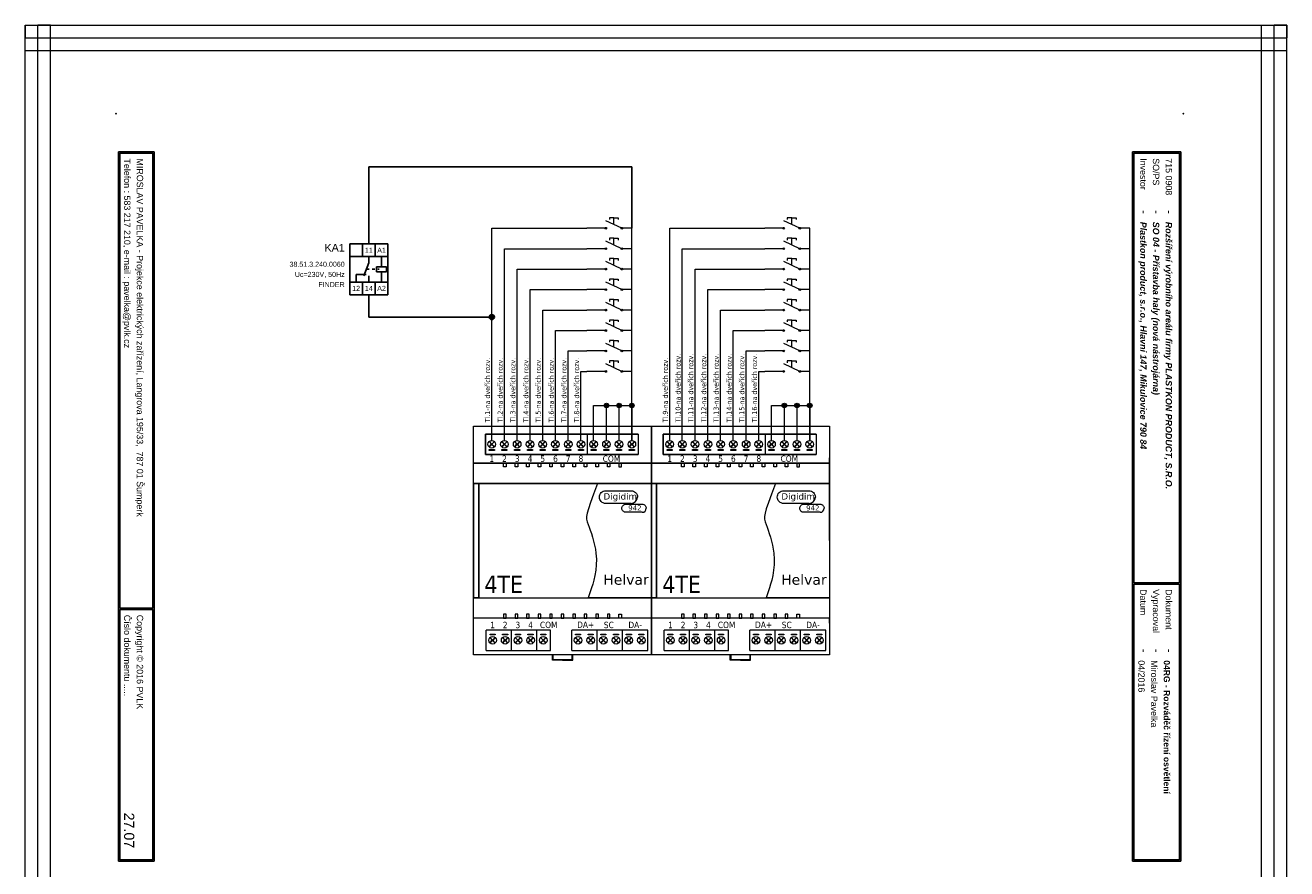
# Model space of a CAD drawing. Extents: x -74 to 5858, y 2827 to 3927.
# Tile 25 of 35: x 3143 to 3639, y 3038 to 3370. Entities that reach past the tile are written whole.
import ezdxf
from ezdxf.enums import TextEntityAlignment as Align

# ---------------------------------------------------------------- set-up
doc = ezdxf.new("R2010")
doc.units = 0
doc.header["$MEASUREMENT"] = 0
doc.linetypes.add('DASHED', pattern=[0.564444, 0.282222, -0.282222])
doc.layers.get('0').update_dxf_attribs({"linetype": 'CONTINUOUS'})
for name, color, linetype in [('1-KRESBA', 7, 'CONTINUOUS'), ('__Bílá', 7, 'CONTINUOUS'), ('__Vínová 220', 220, 'CONTINUOUS'), ('__Černá 250', 7, 'CONTINUOUS')]:
    doc.layers.add(name, color=color, linetype=linetype)
doc.styles.add('Arial', font='arial.ttf')
doc.styles.add('HELVAR', font='tahoma.ttf')
doc.styles.get("Standard").update_dxf_attribs({"font": 'txt.shx'})

# ---------------------------------------------------------------- blocks, each defined once
blk = doc.blocks.new('(942) Imagine Input Unit')
at = {"lineweight": 9}
h = blk.add_hatch(color=256, dxfattribs=at)
h.dxf.hatch_style = 1
edge = h.paths.add_edge_path()
edge.add_arc((52.01, 167.87), 0.33, 0, 360)
h = blk.add_hatch(color=256, dxfattribs=at)
h.dxf.hatch_style = 1
edge = h.paths.add_edge_path()
edge.add_arc((58.35, 167.87), 0.33, 0, 360)
h = blk.add_hatch(color=256, dxfattribs=at)
h.dxf.hatch_style = 1
edge = h.paths.add_edge_path()
edge.add_arc((52.01, 159.82), 0.33, 0, 360)
h = blk.add_hatch(color=256, dxfattribs=at)
h.dxf.hatch_style = 1
edge = h.paths.add_edge_path()
edge.add_arc((58.35, 159.82), 0.33, 0, 360)
h = blk.add_hatch(color=256, dxfattribs=at)
h.dxf.hatch_style = 1
edge = h.paths.add_edge_path()
edge.add_arc((52.01, 151.78), 0.33, 0, 360)
h = blk.add_hatch(color=256, dxfattribs=at)
h.dxf.hatch_style = 1
edge = h.paths.add_edge_path()
edge.add_arc((58.35, 151.78), 0.33, 0, 360)
h = blk.add_hatch(color=256, dxfattribs=at)
h.dxf.hatch_style = 1
edge = h.paths.add_edge_path()
edge.add_arc((52.01, 143.73), 0.33, 0, 360)
h = blk.add_hatch(color=256, dxfattribs=at)
h.dxf.hatch_style = 1
edge = h.paths.add_edge_path()
edge.add_arc((58.35, 143.73), 0.33, 0, 360)
h = blk.add_hatch(color=256, dxfattribs=at)
h.dxf.hatch_style = 1
edge = h.paths.add_edge_path()
edge.add_arc((52.01, 135.68), 0.33, 0, 360)
h = blk.add_hatch(color=256, dxfattribs=at)
h.dxf.hatch_style = 1
edge = h.paths.add_edge_path()
edge.add_arc((58.35, 135.68), 0.33, 0, 360)
h = blk.add_hatch(color=256, dxfattribs=at)
h.dxf.hatch_style = 1
edge = h.paths.add_edge_path()
edge.add_arc((52.01, 127.64), 0.33, 0, 360)
h = blk.add_hatch(color=256, dxfattribs=at)
h.dxf.hatch_style = 1
edge = h.paths.add_edge_path()
edge.add_arc((58.35, 127.64), 0.33, 0, 360)
h = blk.add_hatch(color=256, dxfattribs=at)
h.dxf.hatch_style = 1
edge = h.paths.add_edge_path()
edge.add_arc((52.01, 119.59), 0.33, 0, 360)
h = blk.add_hatch(color=256, dxfattribs=at)
h.dxf.hatch_style = 1
edge = h.paths.add_edge_path()
edge.add_arc((58.35, 119.59), 0.33, 0, 360)
h = blk.add_hatch(color=256, dxfattribs=at)
h.dxf.hatch_style = 1
edge = h.paths.add_edge_path()
edge.add_arc((52.01, 111.54), 0.33, 0, 360)
h = blk.add_hatch(color=256, dxfattribs=at)
h.dxf.hatch_style = 1
edge = h.paths.add_edge_path()
edge.add_arc((58.35, 111.54), 0.33, 0, 360)
h = blk.add_hatch(color=256, dxfattribs=at)
h.dxf.hatch_style = 1
edge = h.paths.add_edge_path()
edge.add_arc((52.29, 98.12), 0.889, 0, 360)
h = blk.add_hatch(color=256, dxfattribs=at)
h.dxf.hatch_style = 1
edge = h.paths.add_edge_path()
edge.add_arc((57.26, 98.12), 0.889, 0, 360)
h = blk.add_hatch(color=256, dxfattribs=at)
h.dxf.hatch_style = 1
edge = h.paths.add_edge_path()
edge.add_arc((62.27, 98.12), 0.889, 0, 360)
for p, q in [((58.35, 167.87), (52.01, 170.84)), ((7.16, 84.41), (7.16, 167.87)), ((7.16, 167.87), (44.58, 167.87)), ((52.01, 167.87), (44.58, 167.87)), ((62.27, 167.87), (58.35, 167.87)), ((52.01, 159.82), (44.58, 159.82)), ((58.35, 159.82), (52.01, 162.79)), ((62.27, 159.82), (58.35, 159.82)), ((58.35, 151.78), (52.01, 154.75)), ((52.01, 151.78), (44.58, 151.78)), ((62.27, 151.78), (58.35, 151.78)), ((58.35, 143.73), (52.01, 146.7)), ((52.01, 143.73), (44.58, 143.73)), ((62.27, 143.73), (58.35, 143.73)), ((52.01, 135.68), (44.58, 135.68)), ((58.35, 135.68), (52.01, 138.65)), ((62.27, 135.68), (58.35, 135.68)), ((58.35, 127.64), (52.01, 130.61)), ((52.01, 127.64), (44.58, 127.64)), ((62.27, 127.64), (58.35, 127.64)), ((52.01, 119.59), (44.58, 119.59)), ((58.35, 119.59), (52.01, 122.56)), ((62.27, 119.59), (58.35, 119.59)), ((58.35, 111.54), (52.01, 114.51)), ((52.01, 111.54), (44.58, 111.54)), ((62.27, 111.54), (58.35, 111.54)), ((44.7, 86.91), (44.7, 78.91))]:
    blk.add_line(p, q, dxfattribs=at)
at = {"color": 0, "lineweight": 9}
for p, q in [((0, 90), (70, 90)), ((0, 0), (0, 90)), ((70, 90), (70, 0)), ((4.63, 86.91), (4.63, 78.91)), ((4.63, 86.91), (4.63, 78.91)), ((4.63, 86.91), (19.67, 86.91)), ((4.63, 78.91), (4.63, 86.91)), ((19.67, 86.91), (34.72, 86.91)), ((34.72, 86.91), (49.76, 86.91)), ((49.76, 86.91), (64.8, 86.91)), ((64.8, 86.91), (64.8, 78.91)), ((64.8, 86.91), (64.8, 78.91)), ((64.8, 86.91), (64.8, 78.91)), ((64.8, 86.91), (64.8, 78.91)), ((64.8, 86.91), (64.8, 78.91)), ((19.67, 78.91), (4.63, 78.91)), ((34.72, 78.91), (19.67, 78.91)), ((49.76, 78.91), (34.72, 78.91)), ((64.8, 78.91), (49.76, 78.91)), ((48.8, 67.5), (70, 67.5)), ((70, 67.5), (70, 22.5)), ((70, 22.5), (45.13, 22.5)), ((4.97, 1.8), (4.97, 9.8)), ((4.97, 1.8), (4.97, 9.8)), ((14.95, 1.8), (14.95, 9.8)), ((14.95, 1.8), (14.95, 9.8)), ((14.95, 1.8), (14.95, 9.8)), ((24.93, 1.8), (24.93, 9.8)), ((30.32, 1.8), (30.32, 9.8)), ((38.64, 1.8), (38.64, 9.8)), ((38.64, 1.8), (38.64, 9.8)), ((48.62, 1.8), (48.62, 9.8)), ((48.62, 1.8), (48.62, 9.8)), ((48.62, 1.8), (48.62, 9.8)), ((48.62, 1.8), (48.62, 9.8)), ((58.6, 1.8), (58.6, 9.8)), ((58.6, 1.8), (58.6, 9.8)), ((58.6, 1.8), (58.6, 9.8)), ((58.6, 1.8), (58.6, 9.8)), ((68.58, 1.8), (68.58, 9.8)), ((68.58, 1.8), (68.58, 9.8)), ((70, 0), (0, 0)), ((31, -2), (31, 0)), ((39, -2), (39, 0)), ((35, -2), (31, -2)), ((35, -2), (39, -2))]:
    blk.add_line(p, q, dxfattribs=at)
at = {"lineweight": 9}
for points in [[(55.18, 169.36), (55.18, 172), (53.44, 172), (53.44, 171.28)], [(55.18, 169.36), (55.18, 172), (56.92, 172), (56.92, 171.28)], [(47.23, 84.41), (47.23, 98.12), (62.27, 98.12), (62.27, 84.41), (62.27, 167.87)], [(55.18, 161.31), (55.18, 163.96), (53.44, 163.96), (53.44, 163.23)], [(55.18, 161.31), (55.18, 163.96), (56.92, 163.96), (56.92, 163.23)], [(12.13, 84.41), (12.13, 159.82), (44.58, 159.82)], [(55.18, 153.26), (55.18, 155.91), (53.44, 155.91), (53.44, 155.18)], [(55.18, 153.26), (55.18, 155.91), (56.92, 155.91), (56.92, 155.18)], [(17.14, 84.41), (17.14, 151.78), (44.58, 151.78)], [(55.18, 145.22), (55.18, 147.86), (53.44, 147.86), (53.44, 147.14)], [(55.18, 145.22), (55.18, 147.86), (56.92, 147.86), (56.92, 147.14)], [(22.21, 84.41), (22.21, 143.73), (44.58, 143.73)], [(55.18, 137.17), (55.18, 139.82), (53.44, 139.82), (53.44, 139.09)], [(55.18, 137.17), (55.18, 139.82), (56.92, 139.82), (56.92, 139.09)], [(27.18, 84.41), (27.18, 135.68), (44.58, 135.68)], [(55.18, 129.12), (55.18, 131.77), (53.44, 131.77), (53.44, 131.04)], [(55.18, 129.12), (55.18, 131.77), (56.92, 131.77), (56.92, 131.04)], [(32.18, 84.41), (32.18, 127.64), (44.58, 127.64)], [(37.25, 84.41), (37.25, 119.59), (44.58, 119.59)], [(55.18, 121.07), (55.18, 123.72), (53.44, 123.72), (53.44, 123)], [(55.18, 121.07), (55.18, 123.72), (56.92, 123.72), (56.92, 123)], [(55.18, 113.03), (55.18, 115.67), (53.44, 115.67), (53.44, 114.95)], [(55.18, 113.03), (55.18, 115.67), (56.92, 115.67), (56.92, 114.95)], [(42.22, 84.41), (42.22, 111.54), (44.58, 111.54)], [(52.29, 84.41), (52.29, 98.12)], [(57.26, 84.41), (57.26, 98.12)]]:
    blk.add_lwpolyline(points, dxfattribs=at)
at = {"color": 0, "lineweight": 9}
for points in [[(0, 90), (70, 90), (70, 75.5), (0, 75.5)], [(8.16, 80.48), (6.17, 80.48), (6.17, 80.84), (8.16, 80.84)], [(13.13, 80.48), (11.14, 80.48), (11.14, 80.84), (13.13, 80.84)], [(18.14, 80.48), (16.15, 80.48), (16.15, 80.84), (18.14, 80.84)], [(23.2, 80.48), (21.21, 80.48), (21.21, 80.84), (23.2, 80.84)], [(28.17, 80.48), (26.18, 80.48), (26.18, 80.84), (28.17, 80.84)], [(33.18, 80.48), (31.19, 80.48), (31.19, 80.84), (33.18, 80.84)], [(38.24, 80.48), (36.25, 80.48), (36.25, 80.84), (38.24, 80.84)], [(43.21, 80.48), (41.22, 80.48), (41.22, 80.84), (43.21, 80.84)], [(48.22, 80.48), (46.23, 80.48), (46.23, 80.84), (48.22, 80.84)], [(53.28, 80.48), (51.3, 80.48), (51.3, 80.84), (53.28, 80.84)], [(58.25, 80.48), (56.27, 80.48), (56.27, 80.84), (58.25, 80.84)], [(63.26, 80.48), (61.27, 80.48), (61.27, 80.84), (63.26, 80.84)], [(0, 75.5), (70, 75.5), (70, 67.5), (0, 67.5)], [(11.79, 75.5), (12.83, 75.5), (12.83, 73.98), (11.79, 73.98)], [(16.33, 75.5), (17.37, 75.5), (17.37, 73.98), (16.33, 73.98)], [(20.87, 75.5), (21.91, 75.5), (21.91, 73.98), (20.87, 73.98)], [(25.4, 75.5), (26.44, 75.5), (26.44, 73.98), (25.4, 73.98)], [(29.94, 75.5), (30.98, 75.5), (30.98, 73.98), (29.94, 73.98)], [(34.48, 75.5), (35.52, 75.5), (35.52, 73.98), (34.48, 73.98)], [(39.02, 75.5), (40.06, 75.5), (40.06, 73.98), (39.02, 73.98)], [(43.56, 75.5), (44.6, 75.5), (44.6, 73.98), (43.56, 73.98)], [(48.1, 75.5), (49.13, 75.5), (49.13, 73.98), (48.1, 73.98)], [(52.63, 75.5), (53.67, 75.5), (53.67, 73.98), (52.63, 73.98)], [(58.21, 75.5), (57.17, 75.5), (57.17, 73.98), (58.21, 73.98)], [(0, 67.5), (2, 67.5), (2, 22.5), (0, 22.5)], [(0, 22.5), (70, 22.5), (70, 14.5), (0, 14.5)], [(11.79, 14.5), (12.83, 14.5), (12.83, 16.02), (11.79, 16.02)], [(16.33, 14.5), (17.37, 14.5), (17.37, 16.02), (16.33, 16.02)], [(20.87, 14.5), (21.91, 14.5), (21.91, 16.02), (20.87, 16.02)], [(25.4, 14.5), (26.44, 14.5), (26.44, 16.02), (25.4, 16.02)], [(29.94, 14.5), (30.98, 14.5), (30.98, 16.02), (29.94, 16.02)], [(34.48, 14.5), (35.52, 14.5), (35.52, 16.02), (34.48, 16.02)], [(39.02, 14.5), (40.06, 14.5), (40.06, 16.02), (39.02, 16.02)], [(43.56, 14.5), (44.6, 14.5), (44.6, 16.02), (43.56, 16.02)], [(48.1, 14.5), (49.13, 14.5), (49.13, 16.02), (48.1, 16.02)], [(52.63, 14.5), (53.67, 14.5), (53.67, 16.02), (52.63, 16.02)], [(58.21, 14.5), (57.17, 14.5), (57.17, 16.02), (58.21, 16.02)], [(6.46, 8.23), (8.44, 8.23), (8.44, 7.88), (6.46, 7.88)], [(11.43, 8.23), (13.41, 8.23), (13.41, 7.88), (11.43, 7.88)], [(16.43, 8.23), (18.42, 8.23), (18.42, 7.88), (16.43, 7.88)], [(21.4, 8.23), (23.39, 8.23), (23.39, 7.88), (21.4, 7.88)], [(26.41, 8.23), (28.4, 8.23), (28.4, 7.88), (26.41, 7.88)], [(40.12, 8.23), (42.11, 8.23), (42.11, 7.88), (40.12, 7.88)], [(45.09, 8.23), (47.08, 8.23), (47.08, 7.88), (45.09, 7.88)], [(50.1, 8.23), (52.09, 8.23), (52.09, 7.88), (50.1, 7.88)], [(55.07, 8.23), (57.06, 8.23), (57.06, 7.88), (55.07, 7.88)], [(60.08, 8.23), (62.07, 8.23), (62.07, 7.88), (60.08, 7.88)], [(65.05, 8.23), (67.04, 8.23), (67.04, 7.88), (65.05, 7.88)]]:
    blk.add_lwpolyline(points, close=True, dxfattribs=at)
for points in [[(19.67, 86.91), (4.63, 86.91)], [(34.72, 86.91), (19.67, 86.91)], [(49.76, 86.91), (34.72, 86.91)], [(64.8, 86.91), (49.76, 86.91)], [(6.07, 83.94), (7.09, 82.91)], [(6.07, 81.89), (7.09, 82.91)], [(7.16, 82.99), (6.14, 84.01)], [(7.16, 82.84), (6.14, 81.81)], [(7.16, 82.99), (8.19, 84.01)], [(7.16, 82.84), (8.19, 81.81)], [(8.26, 83.94), (7.24, 82.91)], [(8.26, 81.89), (7.24, 82.91)], [(11.04, 83.94), (12.06, 82.91)], [(11.04, 81.89), (12.06, 82.91)], [(12.13, 82.99), (11.11, 84.01)], [(12.13, 82.84), (11.11, 81.81)], [(12.13, 82.99), (13.16, 84.01)], [(12.13, 82.84), (13.16, 81.81)], [(13.23, 83.94), (12.21, 82.91)], [(13.23, 81.89), (12.21, 82.91)], [(16.05, 83.94), (17.07, 82.91)], [(16.05, 81.89), (17.07, 82.91)], [(17.14, 82.99), (16.12, 84.01)], [(17.14, 82.84), (16.12, 81.81)], [(17.14, 82.99), (18.17, 84.01)], [(17.14, 82.84), (18.17, 81.81)], [(18.24, 83.94), (17.22, 82.91)], [(18.24, 81.89), (17.22, 82.91)], [(21.11, 83.94), (22.13, 82.91)], [(21.11, 81.89), (22.13, 82.91)], [(22.21, 82.99), (21.18, 84.01)], [(22.21, 82.84), (21.18, 81.81)], [(22.21, 82.99), (23.23, 84.01)], [(22.21, 82.84), (23.23, 81.81)], [(23.3, 83.94), (22.28, 82.91)], [(23.3, 81.89), (22.28, 82.91)], [(26.08, 83.94), (27.1, 82.91)], [(26.08, 81.89), (27.1, 82.91)], [(27.18, 82.99), (26.15, 84.01)], [(27.18, 82.84), (26.15, 81.81)], [(27.18, 82.99), (28.2, 84.01)], [(27.18, 82.84), (28.2, 81.81)], [(28.27, 83.94), (27.25, 82.91)], [(28.27, 81.89), (27.25, 82.91)], [(31.09, 83.94), (32.11, 82.91)], [(31.09, 81.89), (32.11, 82.91)], [(32.18, 82.99), (31.16, 84.01)], [(32.18, 82.84), (31.16, 81.81)], [(32.18, 82.99), (33.21, 84.01)], [(32.18, 82.84), (33.21, 81.81)], [(33.28, 83.94), (32.26, 82.91)], [(33.28, 81.89), (32.26, 82.91)], [(36.15, 83.94), (37.17, 82.91)], [(36.15, 81.89), (37.17, 82.91)], [(37.25, 82.99), (36.22, 84.01)], [(37.25, 82.84), (36.22, 81.81)], [(37.25, 82.99), (38.27, 84.01)], [(37.25, 82.84), (38.27, 81.81)], [(38.35, 83.94), (37.32, 82.91)], [(38.35, 81.89), (37.32, 82.91)], [(41.12, 83.94), (42.14, 82.91)], [(41.12, 81.89), (42.14, 82.91)], [(42.22, 82.99), (41.19, 84.01)], [(42.22, 82.84), (41.19, 81.81)], [(42.22, 82.99), (43.24, 84.01)], [(42.22, 82.84), (43.24, 81.81)], [(43.32, 83.94), (42.29, 82.91)], [(43.32, 81.89), (42.29, 82.91)], [(46.13, 83.94), (47.15, 82.91)], [(46.13, 81.89), (47.15, 82.91)], [(47.23, 82.99), (46.2, 84.01)], [(47.23, 82.84), (46.2, 81.81)], [(47.23, 82.99), (48.25, 84.01)], [(47.23, 82.84), (48.25, 81.81)], [(48.32, 83.94), (47.3, 82.91)], [(48.32, 81.89), (47.3, 82.91)], [(51.19, 83.94), (52.21, 82.91)], [(51.19, 81.89), (52.21, 82.91)], [(52.29, 82.99), (51.27, 84.01)], [(52.29, 82.84), (51.27, 81.81)], [(52.29, 82.99), (53.31, 84.01)], [(52.29, 82.84), (53.31, 81.81)], [(53.39, 83.94), (52.36, 82.91)], [(53.39, 81.89), (52.36, 82.91)], [(56.16, 83.94), (57.18, 82.91)], [(56.16, 81.89), (57.18, 82.91)], [(57.26, 82.99), (56.24, 84.01)], [(57.26, 82.84), (56.24, 81.81)], [(57.26, 82.99), (58.28, 84.01)], [(57.26, 82.84), (58.28, 81.81)], [(58.36, 83.94), (57.33, 82.91)], [(58.36, 81.89), (57.33, 82.91)], [(61.17, 83.94), (62.19, 82.91)], [(61.17, 81.89), (62.19, 82.91)], [(62.27, 82.99), (61.24, 84.01)], [(62.27, 82.84), (61.24, 81.81)], [(62.27, 82.99), (63.29, 84.01)], [(62.27, 82.84), (63.29, 81.81)], [(63.37, 83.94), (62.34, 82.91)], [(63.37, 81.89), (62.34, 82.91)], [(70, 67.5), (70, 77.5), (70, 75.5), (0, 75.5)], [(4.63, 78.91), (14.61, 78.91)], [(14.61, 78.91), (19.67, 78.91)], [(19.67, 78.91), (29.65, 78.91)], [(29.65, 78.91), (34.72, 78.91)], [(34.72, 78.91), (44.7, 78.91)], [(44.7, 78.91), (49.76, 78.91)], [(45.66, 75.5), (55.64, 75.5)], [(49.76, 78.91), (59.74, 78.91)], [(59.74, 78.91), (64.8, 78.91)], [(70, 45), (70, 67.5), (0, 67.5), (0, 22.5), (70, 22.5)], [(48.8, 67.5), (0, 67.5), (0, 22.5), (45.13, 22.5)], [(0, 22.5), (2, 22.5), (2, 67.5), (48.8, 67.5), (2, 67.5), (2, 22.5), (45.13, 22.5)], [(70, 22.5), (70, 12.5), (70, 14.5), (0, 14.5)], [(14.95, 9.8), (4.97, 9.8)], [(6.35, 6.83), (7.37, 5.8)], [(6.35, 4.78), (7.37, 5.8)], [(7.45, 5.88), (6.43, 6.9)], [(7.45, 5.73), (6.43, 4.71)], [(7.45, 5.88), (8.47, 6.9)], [(7.45, 5.73), (8.47, 4.71)], [(8.55, 6.83), (7.52, 5.8)], [(8.55, 4.78), (7.52, 5.8)], [(11.32, 6.83), (12.34, 5.8)], [(11.32, 4.78), (12.34, 5.8)], [(12.42, 5.88), (11.4, 6.9)], [(12.42, 5.73), (11.4, 4.71)], [(12.42, 5.88), (13.44, 6.9)], [(12.42, 5.73), (13.44, 4.71)], [(13.52, 6.83), (12.49, 5.8)], [(13.52, 4.78), (12.49, 5.8)], [(30.32, 9.8), (14.95, 9.8)], [(16.33, 6.83), (17.35, 5.8)], [(16.33, 4.78), (17.35, 5.8)], [(17.43, 5.88), (16.4, 6.9)], [(17.43, 5.73), (16.4, 4.71)], [(17.43, 5.88), (18.45, 6.9)], [(17.43, 5.73), (18.45, 4.71)], [(18.53, 6.83), (17.5, 5.8)], [(18.53, 4.78), (17.5, 5.8)], [(21.3, 6.83), (22.32, 5.8)], [(21.3, 4.78), (22.32, 5.8)], [(22.4, 5.88), (21.38, 6.9)], [(22.4, 5.73), (21.38, 4.71)], [(22.4, 5.88), (23.42, 6.9)], [(22.4, 5.73), (23.42, 4.71)], [(23.5, 6.83), (22.47, 5.8)], [(23.5, 4.78), (22.47, 5.8)], [(26.31, 6.83), (27.33, 5.8)], [(26.31, 4.78), (27.33, 5.8)], [(27.41, 5.88), (26.38, 6.9)], [(27.41, 5.73), (26.38, 4.71)], [(27.41, 5.88), (28.43, 6.9)], [(27.41, 5.73), (28.43, 4.71)], [(28.5, 6.83), (27.48, 5.8)], [(28.5, 4.78), (27.48, 5.8)], [(48.62, 9.8), (38.64, 9.8)], [(40.02, 6.83), (41.04, 5.8)], [(40.02, 4.78), (41.04, 5.8)], [(41.12, 5.88), (40.1, 6.9)], [(41.12, 5.73), (40.1, 4.71)], [(41.12, 5.88), (42.14, 6.9)], [(41.12, 5.73), (42.14, 4.71)], [(42.22, 6.83), (41.19, 5.8)], [(42.22, 4.78), (41.19, 5.8)], [(44.99, 6.83), (46.01, 5.8)], [(44.99, 4.78), (46.01, 5.8)], [(46.09, 5.88), (45.07, 6.9)], [(46.09, 5.73), (45.07, 4.71)], [(46.09, 5.88), (47.11, 6.9)], [(46.09, 5.73), (47.11, 4.71)], [(47.19, 6.83), (46.16, 5.8)], [(47.19, 4.78), (46.16, 5.8)], [(58.6, 9.8), (48.62, 9.8)], [(50, 6.83), (51.02, 5.8)], [(50, 4.78), (51.02, 5.8)], [(51.1, 5.88), (50.07, 6.9)], [(51.1, 5.73), (50.07, 4.71)], [(51.1, 5.88), (52.12, 6.9)], [(51.1, 5.73), (52.12, 4.71)], [(52.19, 6.83), (51.17, 5.8)], [(52.19, 4.78), (51.17, 5.8)], [(54.97, 6.83), (55.99, 5.8)], [(54.97, 4.78), (55.99, 5.8)], [(56.07, 5.88), (55.04, 6.9)], [(56.07, 5.73), (55.04, 4.71)], [(56.07, 5.88), (57.09, 6.9)], [(56.07, 5.73), (57.09, 4.71)], [(57.16, 6.83), (56.14, 5.8)], [(57.16, 4.78), (56.14, 5.8)], [(68.58, 9.8), (58.6, 9.8)], [(59.98, 6.83), (61, 5.8)], [(59.98, 4.78), (61, 5.8)], [(61.07, 5.88), (60.05, 6.9)], [(61.08, 5.73), (60.05, 4.71)], [(61.07, 5.88), (62.1, 6.9)], [(61.08, 5.73), (62.1, 4.71)], [(62.17, 6.83), (61.15, 5.8)], [(62.17, 4.78), (61.15, 5.8)], [(64.95, 6.83), (65.97, 5.8)], [(64.95, 4.78), (65.97, 5.8)], [(66.05, 5.88), (65.02, 6.9)], [(66.05, 5.73), (65.02, 4.71)], [(66.05, 5.88), (67.07, 6.9)], [(66.05, 5.73), (67.07, 4.71)], [(67.14, 6.83), (66.12, 5.8)], [(67.14, 4.78), (66.12, 5.8)], [(4.97, 1.8), (14.95, 1.8)], [(14.95, 1.8), (30.32, 1.8)], [(31, 0), (31.2, 0), (31.2, -1.8), (31.2, -1.8), (38.8, -1.8), (38.8, -1.8), (38.8, 0)], [(38.64, 1.8), (48.62, 1.8)], [(48.62, 1.8), (58.6, 1.8)], [(58.6, 1.8), (68.58, 1.8)]]:
    blk.add_lwpolyline(points, dxfattribs=at)
for points in [[(61.99, 59.6), (51.99, 59.6, -0.414214), (49.49, 62.1, -0.414214), (51.99, 64.6), (61.99, 64.6, -0.414214), (64.49, 62.1), (64.49, 62.1)], [(66.34, 56.12), (59.94, 56.12, -0.414214), (58.34, 57.72, -0.414214), (59.94, 59.32), (66.34, 59.32, -0.414214), (67.94, 57.72), (67.94, 57.72)]]:
    blk.add_lwpolyline(points, format="xyb", dxfattribs=at)
at = {"lineweight": 9}
for centre, radius in [((52.01, 167.87), 0.33), ((58.35, 167.87), 0.33), ((52.01, 159.82), 0.33), ((58.35, 159.82), 0.33), ((52.01, 151.78), 0.33), ((58.35, 151.78), 0.33), ((52.01, 143.73), 0.33), ((58.35, 143.73), 0.33), ((52.01, 135.68), 0.33), ((58.35, 135.68), 0.33), ((52.01, 127.64), 0.33), ((58.35, 127.64), 0.33), ((52.01, 119.59), 0.33), ((58.35, 119.59), 0.33), ((52.01, 111.54), 0.33), ((58.35, 111.54), 0.33), ((52.29, 98.12), 0.889), ((57.26, 98.12), 0.889), ((62.27, 98.12), 0.889)]:
    blk.add_circle(centre, radius, dxfattribs=at)
at = {"color": 0, "lineweight": 9}
for centre in [(7.16, 82.91), (12.13, 82.91), (17.14, 82.91), (22.21, 82.91), (27.18, 82.91), (32.18, 82.91), (37.25, 82.91), (42.22, 82.91), (47.23, 82.91), (52.29, 82.91), (57.26, 82.91), (62.27, 82.91), (7.45, 5.8), (12.42, 5.8), (17.43, 5.8), (22.4, 5.8), (27.41, 5.8), (41.12, 5.8), (46.09, 5.8), (51.1, 5.8), (56.07, 5.8), (61.07, 5.8), (66.05, 5.8)]:
    blk.add_circle(centre, 1.5, dxfattribs=at)
for centre, radius in [((61.99, 62.1), 2.5), ((66.34, 57.72), 1.6)]:
    blk.add_arc(centre, radius, 270, 0, dxfattribs=at)
blk.add_open_spline([(48.8, 67.5), (43.91, 54.56), (43.91, 54.56), (50.15, 37.38), (45.13, 22.5), (45.13, 22.5), (45.13, 22.5), (45.13, 22.5)], degree=3, knots=[0, 0, 0, 0, 12.219432, 21.729421, 36.200342, 50.452719, 53.047514, 53.047514, 53.047514, 53.047514], dxfattribs=at)
at = {"lineweight": 9, "style": 'HELVAR'}
for s, p in [('1', (7.16, 78.48)), ('2', (12.17, 78.48)), ('3', (17.18, 78.48)), ('4', (22.19, 78.48)), ('5', (27.2, 78.48)), ('6', (32.2, 78.48)), ('7', (37.21, 78.48)), ('8', (42.22, 78.48))]:
    blk.add_text(s, height=2.5, dxfattribs=at).set_placement(p, align=Align.TOP_CENTER)
for s, height, p in [('COM', 2.5, (50.79, 75.98)), ('4TE', 6.858, (4.26, 24.38)), ('COM', 2.5, (26.1, 10.59)), ('DA+', 2.5, (40.73, 10.66)), ('SC', 2.5, (51.25, 10.57)), ('DA-', 2.5, (60.9, 10.59))]:
    blk.add_text(s, height=height, dxfattribs=at).set_placement(p)
for s, p in [('1', (7.45, 9.8)), ('2', (12.43, 9.8)), ('3', (17.41, 9.8)), ('4', (22.4, 9.8))]:
    blk.add_text(s, height=2.5, dxfattribs=at).set_placement(p, align=Align.BOTTOM_CENTER)
at = {"color": 0, "lineweight": 9, "attachment_point": 1}
for s, insert, char_height, width in [('{\\fVerdana|b0|i0|c0|p34;Digidim }', (51.11, 63.64), 2.5, 130.0587), ('{\\fVerdana|b0|i0|c0|p34;942 }', (60.86, 58.86), 2, 104.0469), ('{\\fVerdana|b0|i0|c0|p34;Helvar}', (51.03, 31.64), 4, 130.0587)]:
    blk.add_mtext(s, dxfattribs=dict(at, insert=insert, char_height=char_height, width=width))
at = {"lineweight": 9, "style": 'HELVAR'}
for tag, p in [('INPUT1', (6.46, 91.57)), ('INPUT2', (11.46, 91.57)), ('INPUT3', (16.45, 91.57)), ('INPUT4', (21.57, 91.57)), ('INPUT5', (26.43, 91.57)), ('INPUT6', (31.56, 91.57)), ('INPUT7', (36.55, 91.57)), ('INPUT8', (41.54, 91.57))]:
    blk.add_attdef(tag, p, '', height=2, rotation=90, dxfattribs=at)
blk = doc.blocks.new('L0001A01')
h = blk.add_hatch(color=256)
edge = h.paths.add_edge_path()
edge.add_arc((0, 0), 1, 0, 360)
blk.add_circle((0, 0), 1)
blk = doc.blocks.new('FINDER 38.51.3.240.0060')
for p, q in [((-2.5, 10), (12.5, 10)), ((-2.5, 10), (-2.5, -10)), ((2.5, 5), (2.5, 10)), ((7.5, 10), (7.5, 5)), ((12.5, 10), (12.5, -10)), ((12.5, 5), (-2.5, 5)), ((5, 2.5), (5, 5)), ((10, 1), (10, 5)), ((3, -2.5), (5, 2.5)), ((8, 1), (12, 1)), ((8, -1), (8, 1)), ((12, 1), (12, -1)), ((0, -2), (0, -5)), ((0, -2), (4, -2)), ((5, -2.5), (5, -5)), ((12, -1), (8, -1)), ((10, -5), (10, -1)), ((12.5, -5), (-2.5, -5)), ((2.5, -5), (2.5, -10)), ((7.5, -5), (7.5, -10)), ((12.5, -10), (-2.5, -10))]:
    blk.add_line(p, q)
at = {"linetype": 'DASHED', "ltscale": 4}
blk.add_line((4, 0), (9, 0), dxfattribs=at)
at = {"style": 'Arial'}
for s, p in [('11', (5, 6.5)), ('A1', (10, 6.5)), ('12', (0, -8.5)), ('14', (5, -8.5)), ('A2', (10, -8.5))]:
    blk.add_text(s, height=2, dxfattribs=at).set_placement(p, align=Align.CENTER)
blk.add_attdef('POPIS', text='', height=3, dxfattribs=at).set_placement((-4.5, 7), align=Align.RIGHT)
at = {"style": 'Arial', "width": 0.8}
for tag, p in [('TYP', (-4.5, 1)), ('CÍVKA', (-4.5, -3)), ('PROUD', (-4.5, -7)), ('VÝKON', (-4.5, -11)), ('PATICE', (-4.5, -15)), ('RELÉ', (-4.5, -19)), ('DOPLŇ1', (-4.5, -23)), ('DOPLŇ2', (-4.5, -27))]:
    blk.add_attdef(tag, text='', height=2, dxfattribs=at).set_placement(p, align=Align.RIGHT)

msp = doc.modelspace()

# ---------------------------------------------------------------- linework, layer by layer
for p, q in [((3277.72, 3283.8), (3277.72, 3314.08)), ((3381.21, 3314.08), (3277.72, 3314.08)), ((3381.21, 3289.96), (3381.21, 3314.08)), ((3277.72, 3263.8), (3277.72, 3255.04)), ((3277.72, 3255.04), (3326.11, 3255.04))]:
    msp.add_line(p, q)
at = {"layer": '__Bílá'}
for p, q in [((3193.23, 3320), (3179.23, 3320)), ((3179.23, 3320), (3179.23, 3041)), ((3192.73, 3319.5), (3179.73, 3319.5)), ((3179.73, 3319.5), (3179.73, 3140.5)), ((3192.73, 3319.5), (3192.73, 3140.5)), ((3193.23, 3320), (3193.23, 3041)), ((3597.23, 3320), (3578.23, 3320)), ((3578.23, 3320), (3578.23, 3041)), ((3596.73, 3319.5), (3578.73, 3319.5)), ((3578.73, 3319.5), (3578.73, 3150.5)), ((3596.73, 3319.5), (3596.73, 3150.5)), ((3597.23, 3320), (3597.23, 3041)), ((3596.73, 3150.5), (3578.73, 3150.5)), ((3596.73, 3150), (3578.73, 3150)), ((3578.73, 3150), (3578.73, 3041.5)), ((3596.73, 3150), (3596.73, 3041.5)), ((3192.73, 3140.5), (3179.73, 3140.5)), ((3192.73, 3140), (3179.73, 3140)), ((3179.73, 3140), (3179.73, 3041.5)), ((3192.73, 3140), (3192.73, 3041.5)), ((3193.23, 3041), (3179.23, 3041)), ((3192.73, 3041.5), (3179.73, 3041.5)), ((3578.23, 3041), (3597.23, 3041)), ((3578.73, 3041.5), (3596.73, 3041.5))]:
    msp.add_line(p, q, dxfattribs=at)
for p in [(3178.23, 3335), (3598.23, 3335)]:
    msp.add_point(p, dxfattribs=at)
at = {"layer": '__Vínová 220', "lineweight": 0}
for p, q in [((3142.51, 3369.82), (3142.51, 3364.82)), ((3142.51, 3369.82), (3638.92, 3369.82)), ((3142.51, 3003.74), (3142.51, 3369.82)), ((3142.51, 3369.82), (3147.51, 3369.82)), ((3147.51, 3003.74), (3147.51, 3369.82)), ((3152.51, 3369.82), (3147.51, 3369.82)), ((3152.51, 3003.74), (3152.51, 3369.82)), ((3628.92, 3003.74), (3628.92, 3369.82)), ((3628.92, 3369.82), (3633.92, 3369.82)), ((3633.92, 3003.74), (3633.92, 3369.82)), ((3638.92, 3369.82), (3633.92, 3369.82)), ((3638.92, 3369.82), (3638.92, 3364.82)), ((3638.92, 3003.74), (3638.92, 3369.82)), ((3142.51, 3359.82), (3142.51, 3364.82)), ((3142.51, 3364.82), (3638.92, 3364.82)), ((3638.92, 3359.82), (3638.92, 3364.82)), ((3142.51, 3359.82), (3638.92, 3359.82))]:
    msp.add_line(p, q, dxfattribs=at)

# ---------------------------------------------------------------- block references
for p, values in [((3318.94, 3122.09), {'INPUT1': 'Tl.1-na dveřích rozv. ', 'INPUT2': 'Tl.2-na dveřích rozv. ', 'INPUT3': 'Tl.3-na dveřích rozv. ', 'INPUT4': 'Tl.4-na dveřích rozv. ', 'INPUT5': 'Tl.5-na dveřích rozv. ', 'INPUT6': 'Tl.6-na dveřích rozv. ', 'INPUT7': 'Tl.7-na dveřích rozv. ', 'INPUT8': 'Tl.8-na dveřích rozv. '}), ((3388.94, 3122.09), {'INPUT1': 'Tl.9-na dveřích rozv. ', 'INPUT2': 'Tl.10-na dveřích rozv. ', 'INPUT3': 'Tl.11-na dveřích rozv. ', 'INPUT4': 'Tl.12-na dveřích rozv. ', 'INPUT5': 'Tl.13-na dveřích rozv. ', 'INPUT6': 'Tl.14-na dveřích rozv. ', 'INPUT7': 'Tl.15-na dveřích rozv. ', 'INPUT8': 'Tl.16-na dveřích rozv. '})]:
    msp.add_blockref('(942) Imagine Input Unit', p).add_auto_attribs(values)
at = {"layer": '1-KRESBA', "color": 250, "linetype": 'Continuous'}
msp.add_blockref('L0001A01', (3326.11, 3255.04), dxfattribs=at)
at = {"layer": '__Černá 250'}
ref = msp.add_blockref('FINDER 38.51.3.240.0060', (3272.72, 3273.8), dxfattribs=at)
ref.add_attrib('POPIS', 'KA1', dxfattribs={"layer": '0', "height": 3, "style": 'Arial'}).set_placement((3268.22, 3280.8), align=Align.RIGHT)
ref.add_attrib('TYP', '38.51.3.240.0060', dxfattribs={"layer": '0', "height": 2, "style": 'Arial', "width": 0.8}).set_placement((3268.22, 3274.8), align=Align.RIGHT)
ref.add_attrib('CÍVKA', 'Uc=230V, 50Hz', dxfattribs={"layer": '0', "height": 2, "style": 'Arial', "width": 0.8}).set_placement((3268.22, 3270.8), align=Align.RIGHT)
ref.add_attrib('PROUD', 'FINDER', dxfattribs={"layer": '0', "height": 2, "style": 'Arial', "width": 0.8}).set_placement((3268.22, 3266.8), align=Align.RIGHT)

# ---------------------------------------------------------------- texts
at = {"layer": '__Bílá', "style": 'Arial'}
for s, height, p in [('Telefon : 583 217 210, e-mail : pavelka@pvlk.cz', 2.5, (3181.41, 3317.4)), ('MIROSLAV PAVELKA - Projekce elektrických zařízení, Langrova 195/33,  787 01 Šumperk', 2.5, (3186.41, 3317.4)), ('Investor', 2.5, (3581.23, 3317.5)), ('SO/PS', 2.5, (3586.23, 3317.5)), ('-', 3, (3581.23, 3297)), ('-', 3, (3586.23, 3297)), ('-', 3, (3591.23, 3297)), ('Datum', 2.5, (3581.23, 3148)), ('Vypracoval', 2.5, (3586.23, 3148)), ('Dokument', 2.5, (3591.23, 3148)), ('Číslo dokumentu .....', 2.5, (3181.41, 3137.9)), ('Copyright © 2016 PVLK', 2.5, (3186.41, 3137.9)), ('-', 3, (3581.23, 3124.5)), ('-', 3, (3586.23, 3124.5)), ('-', 3, (3591.23, 3124.5))]:
    msp.add_text(s, height=height, rotation=270, dxfattribs=at).set_placement(p)
at = {"layer": '__Vínová 220', "char_height": 2.5, "attachment_point": 7, "rotation": 270, "style": 'Arial'}
for s, insert in [('715 0908\\P', (3591.23, 3317.5)), ('{\\fArial|b1|i1|c238|p34;Plastkon product, s.r.o., Hlavní 147, Mikulovice 790 84}', (3580.48, 3292.5)), ('{\\fArial|b1|i1|c238|p34;SO 04 - Přístavba haly (nová nástrojárna)}', (3585.48, 3292.5)), ('{\\fArial|b1|i1|c238|p34;Rozšíření výrobního areálu firmy PLASTKON PRODUCT, S.R.O.}', (3590.48, 3292.5)), ('04/2016\\P', (3580.48, 3120)), ('Miroslav Pavelka', (3585.48, 3120)), ('{\\fArial|b1|i0|c238|p34;\\H0.96x;04RG - Rozváděč řízení osvětlení}\\P', (3590.48, 3120))]:
    msp.add_mtext(s, dxfattribs=dict(at, insert=insert))
at = {"layer": '__Vínová 220', "style": 'Arial'}
msp.add_attdef('27.07', text='F.1.201', height=4, rotation=270, dxfattribs=at).set_placement((3181.41, 3046.08), align=Align.RIGHT)

doc.saveas('drawing.dxf')
